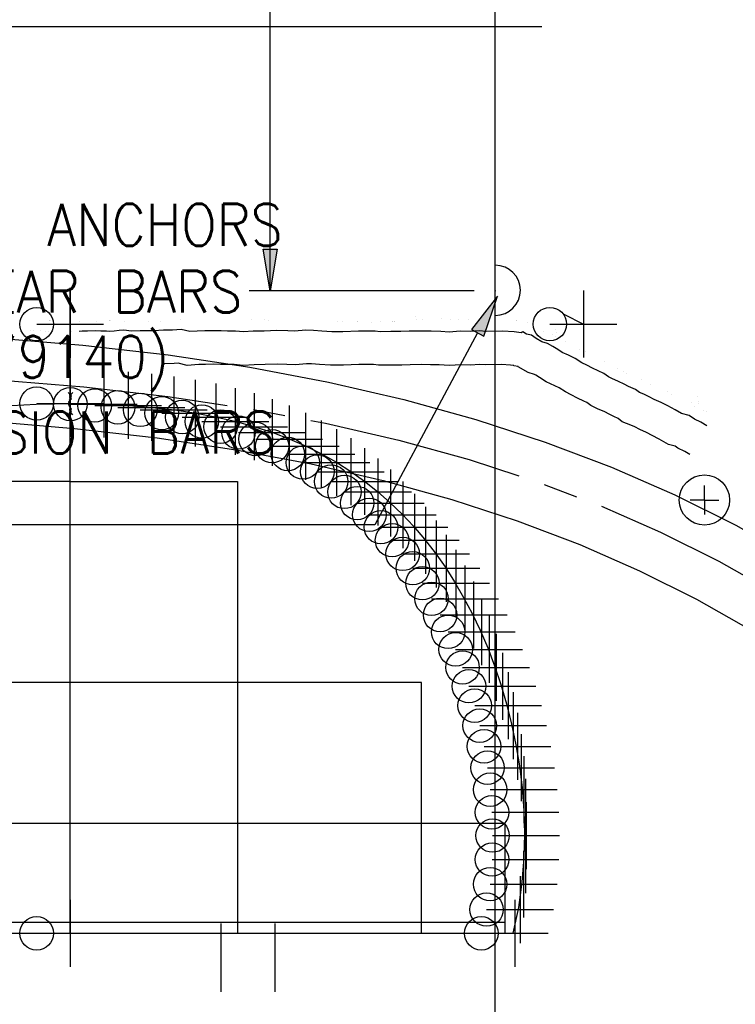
# Model space of a CAD drawing. Extents: x -23 to 2859, y -15 to 3983.
# Tile 34 of 50: x 88 to 109, y 165 to 194. Entities that reach past the tile are written whole.
import ezdxf
from ezdxf.enums import TextEntityAlignment as Align

# ---------------------------------------------------------------- set-up
doc = ezdxf.new("R2010")
doc.units = 0
doc.header["$LTSCALE"] = 25.4
doc.header["$MEASUREMENT"] = 0
doc.layers.get('0').update_dxf_attribs({"linetype": 'CONTINUOUS'})
for name, color, linetype in [('ARC-CENT', 1, 'CONTINUOUS'), ('ARC-CONST', 1, 'CONTINUOUS'), ('ARC-GRD', 1, 'CONTINUOUS'), ('ARC-PTS', 1, 'CONTINUOUS'), ('ARC-SOIL', 1, 'CONTINUOUS'), ('BDR-TEXT', 1, 'CONTINUOUS'), ('DWG-LINES', 7, 'CONTINUOUS'), ('FORM', 1, 'CONTINUOUS'), ('HATCH', 7, 'CONTINUOUS'), ('LABELS', 7, 'CONTINUOUS'), ('LEV_PAD', 7, 'CONTINUOUS'), ('PAN_RS', 7, 'CONTINUOUS'), ('PAN_TS', 7, 'CONTINUOUS'), ('POINTS', 1, 'CONTINUOUS'), ('TRASH', 1, 'CONTINUOUS')]:
    doc.layers.add(name, color=color, linetype=linetype)
doc.styles.add('TXT_SHX', font='txt.shx')

# ---------------------------------------------------------------- blocks, each defined once
blk = doc.blocks.new('2FL')
at = {"layer": 'DWG-LINES', "color": 1, "linetype": 'CONTINUOUS', "const_width": 0.00025}
blk.add_lwpolyline([(-0.13, -1.39), (-0.13, -3.25), (-0.31, -3.25), (-0.31, -1.46, -0.342997), (-0.31, 1.46), (-0.31, 3.25), (-0.13, 3.25), (-0.13, 1.39)], format="xyb", dxfattribs=at)
blk.add_lwpolyline([(0.12, -3.25), (0.12, -1.65, -0.454859), (0.12, 1.65), (0.12, 3.25), (0.31, 3.25), (0.31, 1.56, 0.480384), (0.31, -1.56), (0.31, -3.25)], format="xyb", close=True, dxfattribs=at)
at = {"layer": 'HATCH', "color": 6, "linetype": 'CONTINUOUS'}
for p, q in [((-0.81, 0.01), (-0.61, 0.21)), ((-0.78, 0.4), (-0.53, 0.65)), ((-0.73, 0.63), (-0.41, 0.94)), ((-0.65, 0), (-0.62, 0.02)), ((-0.62, 0.02), (-0.43, 0.22)), ((-0.61, 0.21), (-0.39, 0.44)), ((-0.53, 0.65), (-0.16, 1.02)), ((-0.45, 1.25), (-0.13, 1.58)), ((-0.41, 0.94), (0.31, 1.67)), ((-0.31, 3.16), (-0.23, 3.25)), ((-0.31, 2.99), (-0.13, 3.17)), ((-0.31, 2.63), (-0.13, 2.82)), ((-0.31, 2.46), (-0.13, 2.64)), ((-0.31, 2.1), (-0.17, 2.25)), ((-0.31, 1.93), (-0.13, 2.11)), ((-0.31, 1.57), (-0.13, 1.76)), ((-0.17, 2.25), (-0.13, 2.29)), ((0.12, 3.07), (0.3, 3.25)), ((0.12, 2.89), (0.31, 3.08)), ((0.12, 2.54), (0.31, 2.73)), ((0.12, 2.36), (0.31, 2.55)), ((0.12, 2.01), (0.31, 2.2)), ((0.12, 1.83), (0.31, 2.02)), ((-0.81, -0.16), (-0.65, 0)), ((-0.77, -0.47), (-0.6, -0.31)), ((-0.73, -0.61), (-0.58, -0.46)), ((-0.64, -0.88), (-0.5, -0.73)), ((-0.6, -0.31), (-0.43, -0.14)), ((-0.59, -1), (-0.45, -0.86)), ((-0.58, -0.46), (-0.42, -0.3)), ((-0.5, -0.73), (-0.35, -0.59)), ((-0.47, -1.23), (-0.33, -1.1)), ((-0.45, -0.86), (-0.3, -0.72)), ((-0.4, -1.34), (-0.26, -1.21)), ((-0.33, -1.1), (-0.19, -0.96)), ((-0.31, -1.61), (-0.13, -1.42)), ((-0.31, -1.79), (-0.13, -1.6)), ((-0.31, -2.14), (-0.13, -1.95)), ((-0.31, -2.32), (-0.13, -2.13)), ((-0.31, -2.67), (-0.13, -2.48)), ((-0.31, -2.85), (-0.13, -2.66)), ((-0.31, -3.2), (-0.13, -3.01)), ((-0.26, -1.21), (-0.13, -1.07)), ((-0.19, -3.25), (-0.13, -3.19)), ((-0.11, -1.41), (0.02, -1.28)), ((-0.03, -1.5), (0.1, -1.37)), ((0.12, -1.7), (0.29, -1.54)), ((0.12, -1.88), (0.31, -1.69)), ((0.12, -2.23), (0.31, -2.04)), ((0.12, -2.41), (0.31, -2.22)), ((0.12, -2.76), (0.31, -2.58)), ((0.12, -2.94), (0.31, -2.75)), ((0.17, -3.25), (0.31, -3.11))]:
    blk.add_line(p, q, dxfattribs=at)
at = {"layer": 'LABELS', "color": 253, "linetype": 'CONTINUOUS'}
for p, q in [((-0.13, 3.25), (-0.88, 4)), ((0.12, 3.25), (0.88, 4)), ((-0.88, -4), (-0.13, -3.25)), ((0.88, -4), (0.12, -3.25))]:
    blk.add_line(p, q, dxfattribs=at)
blk = doc.blocks.new('2FL0')
at = {"layer": 'DWG-LINES', "color": 1, "linetype": 'CONTINUOUS', "const_width": 0.00025}
blk.add_lwpolyline([(-0.13, -1.39), (-0.13, -3.25), (-0.31, -3.25), (-0.31, -1.46, -0.342997), (-0.31, 1.46), (-0.31, 3.25), (-0.13, 3.25), (-0.13, 1.39)], format="xyb", dxfattribs=at)
blk.add_lwpolyline([(0.12, -3.25), (0.12, -1.65, -0.454859), (0.12, 1.65), (0.12, 3.25), (0.31, 3.25), (0.31, 1.56, 0.480384), (0.31, -1.56), (0.31, -3.25)], format="xyb", close=True, dxfattribs=at)
at = {"layer": 'HATCH', "color": 6, "linetype": 'CONTINUOUS'}
for p, q in [((-0.81, 0.01), (-0.61, 0.21)), ((-0.78, 0.4), (-0.53, 0.65)), ((-0.73, 0.63), (-0.41, 0.94)), ((-0.65, 0), (-0.62, 0.02)), ((-0.62, 0.02), (-0.43, 0.22)), ((-0.61, 0.21), (-0.39, 0.44)), ((-0.53, 0.65), (-0.16, 1.02)), ((-0.45, 1.25), (-0.13, 1.58)), ((-0.41, 0.94), (0.31, 1.67)), ((-0.31, 3.16), (-0.23, 3.25)), ((-0.31, 2.99), (-0.13, 3.17)), ((-0.31, 2.63), (-0.13, 2.82)), ((-0.31, 2.46), (-0.13, 2.64)), ((-0.31, 2.1), (-0.17, 2.25)), ((-0.31, 1.93), (-0.13, 2.11)), ((-0.31, 1.57), (-0.13, 1.76)), ((-0.17, 2.25), (-0.13, 2.29)), ((0.12, 3.07), (0.3, 3.25)), ((0.12, 2.89), (0.31, 3.08)), ((0.12, 2.54), (0.31, 2.73)), ((0.12, 2.36), (0.31, 2.55)), ((0.12, 2.01), (0.31, 2.2)), ((0.12, 1.83), (0.31, 2.02)), ((-0.81, -0.16), (-0.65, 0)), ((-0.77, -0.47), (-0.6, -0.31)), ((-0.73, -0.61), (-0.58, -0.46)), ((-0.64, -0.88), (-0.5, -0.73)), ((-0.6, -0.31), (-0.43, -0.14)), ((-0.59, -1), (-0.45, -0.86)), ((-0.58, -0.46), (-0.42, -0.3)), ((-0.5, -0.73), (-0.35, -0.59)), ((-0.47, -1.23), (-0.33, -1.1)), ((-0.45, -0.86), (-0.3, -0.72)), ((-0.4, -1.34), (-0.26, -1.21)), ((-0.33, -1.1), (-0.19, -0.96)), ((-0.31, -1.61), (-0.13, -1.42)), ((-0.31, -1.79), (-0.13, -1.6)), ((-0.31, -2.14), (-0.13, -1.95)), ((-0.31, -2.32), (-0.13, -2.13)), ((-0.31, -2.67), (-0.13, -2.48)), ((-0.31, -2.85), (-0.13, -2.66)), ((-0.31, -3.2), (-0.13, -3.01)), ((-0.26, -1.21), (-0.13, -1.07)), ((-0.19, -3.25), (-0.13, -3.19)), ((-0.11, -1.41), (0.02, -1.28)), ((-0.03, -1.5), (0.1, -1.37)), ((0.12, -1.7), (0.29, -1.54)), ((0.12, -1.88), (0.31, -1.69)), ((0.12, -2.23), (0.31, -2.04)), ((0.12, -2.41), (0.31, -2.22)), ((0.12, -2.76), (0.31, -2.58)), ((0.12, -2.94), (0.31, -2.75)), ((0.17, -3.25), (0.31, -3.11))]:
    blk.add_line(p, q, dxfattribs=at)
at = {"layer": 'LABELS', "color": 253, "linetype": 'CONTINUOUS'}
for p, q in [((-0.13, 3.25), (-0.88, 4)), ((0.12, 3.25), (0.88, 4)), ((-0.88, -4), (-0.13, -3.25)), ((0.88, -4), (0.12, -3.25))]:
    blk.add_line(p, q, dxfattribs=at)
blk = doc.blocks.new('SO3_PN')
at = {"linetype": 'CONTINUOUS'}
blk.add_hatch(color=7, dxfattribs=at).paths.add_polyline_path([(131.341, 165.78), (132.007, 165.78), (131.674, 163.78)])
at = {"layer": 'PAN_RS', "linetype": 'CONTINUOUS'}
blk.add_hatch(color=7, dxfattribs=at).paths.add_polyline_path([(141.297, 161.929), (141.885, 161.614), (142.536, 163.534)])
at = {"color": 7, "linetype": 'CONTINUOUS'}
for p, q in [((131.674, 163.78), (131.674, 197.78)), ((141.431, 163.78), (130.674, 163.78))]:
    blk.add_line(p, q, dxfattribs=at)
blk.add_lwpolyline([(131.341, 165.78), (132.007, 165.78), (131.674, 163.78)], close=True, dxfattribs=at)
at = {"layer": 'LABELS', "color": 253, "linetype": 'CONTINUOUS'}
for q in [(152.431, 154.468), (151.743, 153.78), (152.431, 153.092), (153.119, 153.78)]:
    blk.add_line((152.431, 153.78), q, dxfattribs=at)
blk.add_circle((152.431, 153.78), 1.2, dxfattribs=at)
blk.add_arc((142.431, 163.81), 1.2, 270, 90, dxfattribs=at)
at = {"layer": 'LEV_PAD', "color": 1, "linetype": 'CONTINUOUS'}
blk.add_line((142.431, 120.074), (142.431, 199.78), dxfattribs=at)
at = {"layer": 'PAN_RS', "color": 7, "linetype": 'CONTINUOUS'}
for p, q in [((141.591, 161.771), (136.672, 152.596)), ((136.672, 152.596), (115.339, 152.596))]:
    blk.add_line(p, q, dxfattribs=at)
blk.add_lwpolyline([(141.297, 161.929), (141.885, 161.614), (142.536, 163.534)], close=True, dxfattribs=at)
at = {"layer": 'PAN_TS', "color": 24, "linetype": 'CONTINUOUS'}
blk.add_point((142.431, 163.78), dxfattribs=at)
at = {"layer": 'LABELS', "color": 253, "linetype": 'CONTINUOUS', "style": 'TXT_SHX', "width": 0.9}
for s, p in [('ERECTION ANCHORS', (132.277, 165.936)), ('WITH SHEAR BARS', (130.336, 162.74)), ('(BURKE #79140)', (126.854, 159.628)), ('AND TENSION BARS', (131.934, 156.007))]:
    blk.add_text(s, height=2, dxfattribs=at).set_placement(p, align=Align.RIGHT)
blk = doc.blocks.new('SO3_P0')
at = {"linetype": 'CONTINUOUS'}
blk.add_hatch(color=7, dxfattribs=at).paths.add_polyline_path([(131.341, 165.78), (132.007, 165.78), (131.674, 163.78)])
at = {"layer": 'PAN_RS', "linetype": 'CONTINUOUS'}
blk.add_hatch(color=7, dxfattribs=at).paths.add_polyline_path([(141.297, 161.929), (141.885, 161.614), (142.536, 163.534)])
at = {"color": 7, "linetype": 'CONTINUOUS'}
for p, q in [((131.674, 163.78), (131.674, 197.78)), ((141.431, 163.78), (130.674, 163.78))]:
    blk.add_line(p, q, dxfattribs=at)
blk.add_lwpolyline([(131.341, 165.78), (132.007, 165.78), (131.674, 163.78)], close=True, dxfattribs=at)
at = {"layer": 'LABELS', "color": 253, "linetype": 'CONTINUOUS'}
for q in [(152.431, 154.468), (151.743, 153.78), (152.431, 153.092), (153.119, 153.78)]:
    blk.add_line((152.431, 153.78), q, dxfattribs=at)
blk.add_circle((152.431, 153.78), 1.2, dxfattribs=at)
blk.add_arc((142.431, 163.81), 1.2, 270, 90, dxfattribs=at)
at = {"layer": 'LEV_PAD', "color": 1, "linetype": 'CONTINUOUS'}
blk.add_line((142.431, 120.074), (142.431, 199.78), dxfattribs=at)
at = {"layer": 'PAN_RS', "color": 7, "linetype": 'CONTINUOUS'}
for p, q in [((141.591, 161.771), (136.672, 152.596)), ((136.672, 152.596), (115.339, 152.596))]:
    blk.add_line(p, q, dxfattribs=at)
blk.add_lwpolyline([(141.297, 161.929), (141.885, 161.614), (142.536, 163.534)], close=True, dxfattribs=at)
at = {"layer": 'PAN_TS', "color": 24, "linetype": 'CONTINUOUS'}
blk.add_point((142.431, 163.78), dxfattribs=at)
at = {"layer": 'LABELS', "color": 253, "linetype": 'CONTINUOUS', "style": 'TXT_SHX', "width": 0.9}
for s, p in [('ERECTION ANCHORS', (132.277, 165.936)), ('WITH SHEAR BARS', (130.336, 162.74)), ('(BURKE #79140)', (126.854, 159.628)), ('AND TENSION BARS', (131.934, 156.007))]:
    blk.add_text(s, height=2, dxfattribs=at).set_placement(p, align=Align.RIGHT)

msp = doc.modelspace()

# ---------------------------------------------------------------- linework, layer by layer
at = {"layer": 'ARC-CENT', "color": 7, "linetype": 'CONTINUOUS'}
msp.add_lwpolyline([(87.771, 182.851), (88.504, 182.89), (89.523, 182.909), (90.543, 182.89), (91.276, 182.851), (91.975, 182.793), (92.646, 182.716), (93.288, 182.619), (93.901, 182.504), (94.487, 182.368), (95.045, 182.214), (95.578, 182.04), (96.086, 181.847), (96.572, 181.635), (97.036, 181.403), (97.48, 181.152), (97.906, 180.881), (98.314, 180.592), (98.704, 180.283), (99.079, 179.955), (99.438, 179.607), (99.782, 179.24), (100.111, 178.854), (100.425, 178.448), (100.725, 178.024), (101.01, 177.579), (101.28, 177.116), (101.535, 176.633), (101.775, 176.131), (101.998, 175.61), (102.205, 175.069), (102.394, 174.509), (102.564, 173.93), (102.714, 173.331), (102.843, 172.713), (102.948, 172.076), (103.027, 171.42), (103.078, 170.744), (103.098, 170.049), (103.081, 169.334), (103.022, 168.6), (102.916, 167.847), (102.753, 167.075)], dxfattribs=at)
msp.add_lwpolyline([(87.771, 182.851), (88.504, 182.89), (89.523, 182.909), (90.543, 182.89), (91.276, 182.851), (91.975, 182.793), (92.646, 182.716), (93.288, 182.619), (93.901, 182.504), (94.487, 182.368), (95.045, 182.214), (95.578, 182.04), (96.086, 181.847), (96.572, 181.635), (97.036, 181.403), (97.48, 181.152), (97.906, 180.881), (98.314, 180.592), (98.704, 180.283), (99.079, 179.955), (99.438, 179.607), (99.782, 179.24), (100.111, 178.854), (100.425, 178.448), (100.725, 178.024), (101.01, 177.579), (101.28, 177.116), (101.535, 176.633), (101.775, 176.131), (101.998, 175.61), (102.205, 175.069), (102.394, 174.509), (102.564, 173.93), (102.714, 173.331), (102.843, 172.713), (102.948, 172.076), (103.027, 171.42), (103.078, 170.744), (103.098, 170.049), (103.081, 169.334), (103.022, 168.6), (102.916, 167.847), (102.753, 167.075)], dxfattribs=at)
at = {"layer": 'ARC-CONST', "color": 7, "linetype": 'CONTINUOUS'}
for p, q in [((104.857, 186.283), (104.857, 184.283)), ((104.857, 186.283), (104.857, 184.283)), ((104.273, 185.575), (104.857, 185.283)), ((104.273, 185.575), (104.857, 185.283)), ((103.857, 185.283), (105.857, 185.283)), ((103.857, 185.283), (105.857, 185.283)), ((89.523, 168.075), (89.523, 166.075)), ((89.523, 168.075), (89.523, 166.075)), ((88.523, 167.075), (90.523, 167.075)), ((88.523, 167.075), (90.523, 167.075))]:
    msp.add_line(p, q, dxfattribs=at)
for centre in [(103.857, 185.283), (103.857, 185.283), (88.523, 167.075), (88.523, 167.075)]:
    msp.add_circle(centre, 0.5, dxfattribs=at)
at = {"layer": 'ARC-GRD', "color": 253, "linetype": 'CONTINUOUS'}
msp.add_line((89.523, 167.075), (89.523, 186.365), dxfattribs=at)
msp.add_line((89.523, 167.075), (89.523, 186.365), dxfattribs=at)
for points in [[(89.523, 180.575), (84.523, 180.575), (84.523, 167.075)], [(89.523, 180.575), (84.523, 180.575), (84.523, 167.075)], [(89.523, 180.575), (94.523, 180.575), (94.523, 167.075)], [(89.523, 180.575), (94.523, 180.575), (94.523, 167.075)], [(89.523, 167.075), (100.023, 167.075), (100.023, 174.575), (79.023, 174.575), (79.023, 167.075)], [(89.523, 167.075), (100.023, 167.075), (100.023, 174.575), (79.023, 174.575), (79.023, 167.075)], [(89.523, 167.075), (102.523, 167.075), (102.523, 170.354), (76.523, 170.354), (76.523, 167.075)], [(89.523, 167.075), (102.523, 167.075), (102.523, 170.354), (76.523, 170.354), (76.523, 167.075)]]:
    msp.add_lwpolyline(points, dxfattribs=at)
msp.add_lwpolyline([(89.523, 167.075), (102.523, 167.075), (102.523, 167.403), (76.523, 167.403), (76.523, 167.075)], close=True, dxfattribs=at)
msp.add_lwpolyline([(89.523, 167.075), (102.523, 167.075), (102.523, 167.403), (76.523, 167.403), (76.523, 167.075)], close=True, dxfattribs=at)
at = {"layer": 'ARC-PTS', "color": 5, "linetype": 'CONTINUOUS'}
for p, q in [((89.523, 183.909), (89.523, 181.909)), ((89.523, 183.909), (89.523, 181.909)), ((90.528, 183.89), (90.528, 181.89)), ((90.528, 183.89), (90.528, 181.89)), ((91.257, 183.852), (91.257, 181.852)), ((91.257, 183.852), (91.257, 181.852)), ((91.951, 183.794), (91.951, 181.794)), ((91.951, 183.794), (91.951, 181.794)), ((92.619, 183.718), (92.619, 181.718)), ((92.619, 183.718), (92.619, 181.718)), ((93.259, 183.622), (93.259, 181.622)), ((93.259, 183.622), (93.259, 181.622)), ((93.872, 183.506), (93.872, 181.506)), ((93.872, 183.506), (93.872, 181.506)), ((94.458, 183.371), (94.458, 181.371)), ((94.458, 183.371), (94.458, 181.371)), ((95.018, 183.216), (95.018, 181.216)), ((95.018, 183.216), (95.018, 181.216)), ((95.554, 183.042), (95.554, 181.042)), ((95.554, 183.042), (95.554, 181.042)), ((88.523, 182.909), (90.523, 182.909)), ((88.523, 182.909), (90.523, 182.909)), ((89.528, 182.89), (91.528, 182.89)), ((89.528, 182.89), (91.528, 182.89)), ((90.257, 182.852), (92.257, 182.852)), ((90.257, 182.852), (92.257, 182.852)), ((90.951, 182.794), (92.951, 182.794)), ((90.951, 182.794), (92.951, 182.794)), ((96.067, 182.848), (96.067, 180.848)), ((96.067, 182.848), (96.067, 180.848)), ((91.619, 182.718), (93.619, 182.718)), ((91.619, 182.718), (93.619, 182.718)), ((92.259, 182.622), (94.259, 182.622)), ((92.259, 182.622), (94.259, 182.622)), ((92.872, 182.506), (94.872, 182.506)), ((92.872, 182.506), (94.872, 182.506)), ((96.557, 182.633), (96.557, 180.633)), ((96.557, 182.633), (96.557, 180.633)), ((93.458, 182.371), (95.458, 182.371)), ((93.458, 182.371), (95.458, 182.371)), ((94.018, 182.216), (96.018, 182.216)), ((94.018, 182.216), (96.018, 182.216)), ((97.027, 182.4), (97.027, 180.4)), ((97.027, 182.4), (97.027, 180.4)), ((94.554, 182.042), (96.554, 182.042)), ((94.554, 182.042), (96.554, 182.042)), ((97.477, 182.146), (97.477, 180.146)), ((97.477, 182.146), (97.477, 180.146)), ((97.908, 181.872), (97.908, 179.872)), ((97.908, 181.872), (97.908, 179.872)), ((95.067, 181.848), (97.067, 181.848)), ((95.067, 181.848), (97.067, 181.848)), ((95.557, 181.633), (97.557, 181.633)), ((95.557, 181.633), (97.557, 181.633)), ((98.321, 181.579), (98.321, 179.579)), ((98.321, 181.579), (98.321, 179.579)), ((96.027, 181.4), (98.027, 181.4)), ((96.027, 181.4), (98.027, 181.4)), ((96.477, 181.146), (98.477, 181.146)), ((96.477, 181.146), (98.477, 181.146)), ((98.718, 181.267), (98.718, 179.267)), ((98.718, 181.267), (98.718, 179.267)), ((96.908, 180.872), (98.908, 180.872)), ((96.908, 180.872), (98.908, 180.872)), ((99.097, 180.934), (99.097, 178.934)), ((99.097, 180.934), (99.097, 178.934)), ((97.321, 180.579), (99.321, 180.579)), ((97.321, 180.579), (99.321, 180.579)), ((99.461, 180.583), (99.461, 178.583)), ((99.461, 180.583), (99.461, 178.583)), ((97.718, 180.267), (99.718, 180.267)), ((97.718, 180.267), (99.718, 180.267)), ((99.809, 180.212), (99.809, 178.212)), ((99.809, 180.212), (99.809, 178.212)), ((98.097, 179.934), (100.097, 179.934)), ((98.097, 179.934), (100.097, 179.934)), ((100.141, 179.823), (100.141, 177.823)), ((100.141, 179.823), (100.141, 177.823)), ((98.461, 179.583), (100.461, 179.583)), ((98.461, 179.583), (100.461, 179.583)), ((98.809, 179.212), (100.809, 179.212)), ((98.809, 179.212), (100.809, 179.212)), ((100.458, 179.414), (100.458, 177.414)), ((100.458, 179.414), (100.458, 177.414)), ((100.761, 178.986), (100.761, 176.986)), ((100.761, 178.986), (100.761, 176.986)), ((99.141, 178.823), (101.141, 178.823)), ((99.141, 178.823), (101.141, 178.823)), ((99.458, 178.414), (101.458, 178.414)), ((99.458, 178.414), (101.458, 178.414)), ((101.048, 178.539), (101.048, 176.539)), ((101.048, 178.539), (101.048, 176.539)), ((101.32, 178.073), (101.32, 176.073)), ((101.32, 178.073), (101.32, 176.073)), ((99.761, 177.986), (101.761, 177.986)), ((99.761, 177.986), (101.761, 177.986)), ((100.048, 177.539), (102.048, 177.539)), ((100.048, 177.539), (102.048, 177.539)), ((101.576, 177.589), (101.576, 175.589)), ((101.576, 177.589), (101.576, 175.589)), ((100.32, 177.073), (102.32, 177.073)), ((100.32, 177.073), (102.32, 177.073)), ((101.817, 177.085), (101.817, 175.085)), ((101.817, 177.085), (101.817, 175.085)), ((100.576, 176.589), (102.576, 176.589)), ((100.576, 176.589), (102.576, 176.589)), ((102.041, 176.562), (102.041, 174.562)), ((102.041, 176.562), (102.041, 174.562)), ((100.817, 176.085), (102.817, 176.085)), ((100.817, 176.085), (102.817, 176.085)), ((102.248, 176.021), (102.248, 174.021)), ((102.248, 176.021), (102.248, 174.021)), ((101.041, 175.562), (103.041, 175.562)), ((101.041, 175.562), (103.041, 175.562)), ((102.438, 175.46), (102.438, 173.46)), ((102.438, 175.46), (102.438, 173.46)), ((101.248, 175.021), (103.248, 175.021)), ((101.248, 175.021), (103.248, 175.021)), ((102.609, 174.88), (102.609, 172.88)), ((102.609, 174.88), (102.609, 172.88)), ((101.438, 174.46), (103.438, 174.46)), ((101.438, 174.46), (103.438, 174.46)), ((102.759, 174.282), (102.759, 172.282)), ((102.759, 174.282), (102.759, 172.282)), ((101.609, 173.88), (103.609, 173.88)), ((101.609, 173.88), (103.609, 173.88)), ((102.888, 173.663), (102.888, 171.663)), ((102.888, 173.663), (102.888, 171.663)), ((101.759, 173.282), (103.759, 173.282)), ((101.759, 173.282), (103.759, 173.282)), ((102.994, 173.026), (102.994, 171.026)), ((102.994, 173.026), (102.994, 171.026)), ((101.888, 172.663), (103.888, 172.663)), ((101.888, 172.663), (103.888, 172.663)), ((103.073, 172.369), (103.073, 170.369)), ((103.073, 172.369), (103.073, 170.369)), ((101.994, 172.026), (103.994, 172.026)), ((101.994, 172.026), (103.994, 172.026)), ((103.125, 171.692), (103.125, 169.692)), ((103.125, 171.692), (103.125, 169.692)), ((102.073, 171.369), (104.073, 171.369)), ((102.073, 171.369), (104.073, 171.369)), ((103.144, 170.996), (103.144, 168.996)), ((103.144, 170.996), (103.144, 168.996)), ((102.125, 170.692), (104.125, 170.692)), ((102.125, 170.692), (104.125, 170.692)), ((103.128, 170.28), (103.128, 168.28)), ((103.128, 170.28), (103.128, 168.28)), ((102.144, 169.996), (104.144, 169.996)), ((102.144, 169.996), (104.144, 169.996)), ((103.07, 169.543), (103.07, 167.543)), ((103.07, 169.543), (103.07, 167.543)), ((102.128, 169.28), (104.128, 169.28)), ((102.128, 169.28), (104.128, 169.28)), ((102.964, 168.785), (102.964, 166.785)), ((102.964, 168.785), (102.964, 166.785)), ((102.07, 168.543), (104.07, 168.543)), ((102.07, 168.543), (104.07, 168.543)), ((102.807, 168.075), (102.807, 166.075)), ((102.807, 168.075), (102.807, 166.075)), ((102.807, 168.075), (102.807, 166.075)), ((102.807, 168.075), (102.807, 166.075)), ((101.964, 167.785), (103.964, 167.785)), ((101.964, 167.785), (103.964, 167.785)), ((101.807, 167.075), (103.807, 167.075)), ((101.807, 167.075), (103.807, 167.075)), ((101.807, 167.075), (103.807, 167.075)), ((101.807, 167.075), (103.807, 167.075))]:
    msp.add_line(p, q, dxfattribs=at)
at = {"layer": 'ARC-PTS', "color": 7, "linetype": 'CONTINUOUS'}
msp.add_lwpolyline([(89.523, 182.909), (90.543, 182.89), (91.276, 182.851), (91.975, 182.793), (92.646, 182.716), (93.288, 182.619), (93.901, 182.504), (94.487, 182.368), (95.045, 182.214), (95.578, 182.04), (96.086, 181.847), (96.572, 181.635), (97.036, 181.403), (97.48, 181.152), (97.906, 180.881), (98.314, 180.592), (98.704, 180.283), (99.079, 179.955), (99.438, 179.607), (99.782, 179.24), (100.111, 178.854), (100.425, 178.448), (100.725, 178.024), (101.01, 177.579), (101.28, 177.116), (101.535, 176.633), (101.775, 176.131), (101.998, 175.61), (102.205, 175.069), (102.394, 174.509), (102.564, 173.93), (102.714, 173.331), (102.843, 172.713), (102.948, 172.076), (103.027, 171.42), (103.078, 170.744), (103.098, 170.049), (103.081, 169.334), (103.022, 168.6), (102.916, 167.847), (102.753, 167.075)], dxfattribs=at)
msp.add_lwpolyline([(89.523, 182.909), (90.543, 182.89), (91.276, 182.851), (91.975, 182.793), (92.646, 182.716), (93.288, 182.619), (93.901, 182.504), (94.487, 182.368), (95.045, 182.214), (95.578, 182.04), (96.086, 181.847), (96.572, 181.635), (97.036, 181.403), (97.48, 181.152), (97.906, 180.881), (98.314, 180.592), (98.704, 180.283), (99.079, 179.955), (99.438, 179.607), (99.782, 179.24), (100.111, 178.854), (100.425, 178.448), (100.725, 178.024), (101.01, 177.579), (101.28, 177.116), (101.535, 176.633), (101.775, 176.131), (101.998, 175.61), (102.205, 175.069), (102.394, 174.509), (102.564, 173.93), (102.714, 173.331), (102.843, 172.713), (102.948, 172.076), (103.027, 171.42), (103.078, 170.744), (103.098, 170.049), (103.081, 169.334), (103.022, 168.6), (102.916, 167.847), (102.753, 167.075)], dxfattribs=at)
at = {"layer": 'ARC-PTS', "color": 5, "linetype": 'CONTINUOUS'}
for centre in [(88.523, 182.909), (88.523, 182.909), (89.528, 182.89), (89.528, 182.89), (90.257, 182.852), (90.257, 182.852), (90.951, 182.794), (90.951, 182.794), (91.619, 182.718), (91.619, 182.718), (92.259, 182.622), (92.259, 182.622), (92.872, 182.506), (92.872, 182.506), (93.458, 182.371), (93.458, 182.371), (94.018, 182.216), (94.018, 182.216), (94.554, 182.042), (94.554, 182.042), (95.067, 181.848), (95.067, 181.848), (95.557, 181.633), (95.557, 181.633), (96.027, 181.4), (96.027, 181.4), (96.477, 181.146), (96.477, 181.146), (96.908, 180.872), (96.908, 180.872), (97.321, 180.579), (97.321, 180.579), (97.718, 180.267), (97.718, 180.267), (98.097, 179.934), (98.097, 179.934), (98.461, 179.583), (98.461, 179.583), (98.809, 179.212), (98.809, 179.212), (99.141, 178.823), (99.141, 178.823), (99.458, 178.414), (99.458, 178.414), (99.761, 177.986), (99.761, 177.986), (100.048, 177.539), (100.048, 177.539), (100.32, 177.073), (100.32, 177.073), (100.576, 176.589), (100.576, 176.589), (100.817, 176.085), (100.817, 176.085), (101.041, 175.562), (101.041, 175.562), (101.248, 175.021), (101.248, 175.021), (101.438, 174.46), (101.438, 174.46), (101.609, 173.88), (101.609, 173.88), (101.759, 173.282), (101.759, 173.282), (101.888, 172.663), (101.888, 172.663), (101.994, 172.026), (101.994, 172.026), (102.073, 171.369), (102.073, 171.369), (102.125, 170.692), (102.125, 170.692), (102.144, 169.996), (102.144, 169.996), (102.128, 169.28), (102.128, 169.28), (102.07, 168.543), (102.07, 168.543), (101.964, 167.785), (101.964, 167.785), (101.807, 167.075), (101.807, 167.075), (101.807, 167.075), (101.807, 167.075)]:
    msp.add_circle(centre, 0.5, dxfattribs=at)
at = {"layer": 'ARC-SOIL', "color": 234, "linetype": 'CONTINUOUS', "const_width": 0.00025}
for points in [[(108.586, 182.635), (108.38, 182.723), (108.246, 182.817), (108.436, 182.849), (108.27, 182.843), (108.372, 183.004), (108.262, 182.883), (108.26, 183.152), (108.306, 182.853), (108.119, 183.132), (108.215, 182.888), (107.945, 183.12), (108.175, 182.807), (107.963, 182.894), (107.741, 183.046), (107.5, 183.176), (107.28, 183.316), (107.042, 183.396), (106.823, 183.502), (106.555, 183.631), (106.367, 183.707), (106.337, 183.685), (106.135, 183.809), (105.818, 183.977), (105.582, 184.115), (105.431, 184.205), (105.197, 184.316), (104.959, 184.436), (104.746, 184.536), (104.57, 184.642), (104.392, 184.726), (104.246, 184.804), (104.142, 184.852), (104.013, 184.912), (103.933, 184.952), (104.152, 185.065), (103.997, 184.997), (104.055, 185.215), (103.933, 184.936), (103.855, 185.189), (103.895, 184.942), (103.759, 185.095), (103.825, 184.983), (103.699, 185.037), (103.635, 185.077), (103.583, 185.095), (103.483, 185.147), (103.397, 185.207), (103.282, 185.249), (103.202, 185.319), (103.062, 185.373), (102.992, 185.389), (102.824, 185.391), (102.601, 185.397), (102.389, 185.407), (102.247, 185.393), (102.127, 185.403), (102.017, 185.409), (101.878, 185.399), (101.664, 185.397), (101.54, 185.409), (101.444, 185.419), (101.316, 185.437), (101.193, 185.433), (101.047, 185.427), (100.853, 185.431), (100.703, 185.445), (100.554, 185.437), (100.382, 185.435), (100.272, 185.417), (100.13, 185.409), (100.04, 185.401), (100.038, 185.405), (100.088, 185.519), (99.99, 185.403), (99.944, 185.561), (99.946, 185.433), (99.845, 185.509), (99.908, 185.417), (99.845, 185.423), (99.691, 185.401), (99.603, 185.373), (99.437, 185.375), (99.341, 185.369), (99.188, 185.371), (99.034, 185.369), (98.608, 185.335), (98.321, 185.355), (98.109, 185.361), (97.881, 185.355), (97.732, 185.373), (97.584, 185.367), (97.408, 185.377), (97.224, 185.377), (97.033, 185.373), (96.771, 185.385), (96.501, 185.361), (96.326, 185.365), (96.082, 185.387), (95.862, 185.385), (95.687, 185.387), (95.517, 185.395), (95.323, 185.411), (95.133, 185.413), (95, 185.437), (94.88, 185.421), (94.726, 185.445), (94.604, 185.419), (94.452, 185.425), (94.297, 185.423), (94.141, 185.413), (94.029, 185.425), (93.897, 185.439), (93.763, 185.449), (93.771, 185.451), (93.889, 185.593), (93.793, 185.465), (93.773, 185.559), (93.753, 185.451), (93.701, 185.493), (93.751, 185.467), (93.753, 185.469), (93.592, 185.425), (93.392, 185.403), (93.138, 185.405), (93.122, 185.391), (92.885, 185.423), (92.615, 185.371), (92.278, 185.375), (91.956, 185.349), (91.754, 185.353), (91.616, 185.367), (91.313, 185.383), (91.087, 185.367), (91.001, 185.385), (90.758, 185.381), (90.534, 185.379), (90.232, 185.367), (90.033, 185.355), (89.859, 185.351), (89.723, 185.379)], [(108.586, 182.635), (108.38, 182.723), (108.246, 182.817), (108.436, 182.849), (108.27, 182.843), (108.372, 183.004), (108.262, 182.883), (108.26, 183.152), (108.306, 182.853), (108.119, 183.132), (108.215, 182.888), (107.945, 183.12), (108.175, 182.807), (107.963, 182.894), (107.741, 183.046), (107.5, 183.176), (107.28, 183.316), (107.042, 183.396), (106.823, 183.502), (106.555, 183.631), (106.367, 183.707), (106.337, 183.685), (106.135, 183.809), (105.818, 183.977), (105.582, 184.115), (105.431, 184.205), (105.197, 184.316), (104.959, 184.436), (104.746, 184.536), (104.57, 184.642), (104.392, 184.726), (104.246, 184.804), (104.142, 184.852), (104.013, 184.912), (103.933, 184.952), (104.152, 185.065), (103.997, 184.997), (104.055, 185.215), (103.933, 184.936), (103.855, 185.189), (103.895, 184.942), (103.759, 185.095), (103.825, 184.983), (103.699, 185.037), (103.635, 185.077), (103.583, 185.095), (103.483, 185.147), (103.397, 185.207), (103.282, 185.249), (103.202, 185.319), (103.062, 185.373), (102.992, 185.389), (102.824, 185.391), (102.601, 185.397), (102.389, 185.407), (102.247, 185.393), (102.127, 185.403), (102.017, 185.409), (101.878, 185.399), (101.664, 185.397), (101.54, 185.409), (101.444, 185.419), (101.316, 185.437), (101.193, 185.433), (101.047, 185.427), (100.853, 185.431), (100.703, 185.445), (100.554, 185.437), (100.382, 185.435), (100.272, 185.417), (100.13, 185.409), (100.04, 185.401), (100.038, 185.405), (100.088, 185.519), (99.99, 185.403), (99.944, 185.561), (99.946, 185.433), (99.845, 185.509), (99.908, 185.417), (99.845, 185.423), (99.691, 185.401), (99.603, 185.373), (99.437, 185.375), (99.341, 185.369), (99.188, 185.371), (99.034, 185.369), (98.608, 185.335), (98.321, 185.355), (98.109, 185.361), (97.881, 185.355), (97.732, 185.373), (97.584, 185.367), (97.408, 185.377), (97.224, 185.377), (97.033, 185.373), (96.771, 185.385), (96.501, 185.361), (96.326, 185.365), (96.082, 185.387), (95.862, 185.385), (95.687, 185.387), (95.517, 185.395), (95.323, 185.411), (95.133, 185.413), (95, 185.437), (94.88, 185.421), (94.726, 185.445), (94.604, 185.419), (94.452, 185.425), (94.297, 185.423), (94.141, 185.413), (94.029, 185.425), (93.897, 185.439), (93.763, 185.449), (93.771, 185.451), (93.889, 185.593), (93.793, 185.465), (93.773, 185.559), (93.753, 185.451), (93.701, 185.493), (93.751, 185.467), (93.753, 185.469), (93.592, 185.425), (93.392, 185.403), (93.138, 185.405), (93.122, 185.391), (92.885, 185.423), (92.615, 185.371), (92.278, 185.375), (91.956, 185.349), (91.754, 185.353), (91.616, 185.367), (91.313, 185.383), (91.087, 185.367), (91.001, 185.385), (90.758, 185.381), (90.534, 185.379), (90.232, 185.367), (90.033, 185.355), (89.859, 185.351), (89.723, 185.379)], [(88.007, 185.367), (88.311, 185.383), (88.536, 185.367), (88.622, 185.385), (88.866, 185.381), (89.09, 185.379), (89.391, 185.367), (89.591, 185.355), (89.765, 185.351), (89.901, 185.379)], [(88.007, 185.367), (88.311, 185.383), (88.536, 185.367), (88.622, 185.385), (88.866, 185.381), (89.09, 185.379), (89.391, 185.367), (89.591, 185.355), (89.765, 185.351), (89.901, 185.379)], [(88.011, 185.083), (88.269, 185.073), (88.493, 185.101), (88.636, 185.091), (88.786, 185.073), (88.914, 185.057), (89.018, 185.067), (89.186, 185.067), (89.329, 185.083), (89.587, 185.071), (89.741, 185.071), (89.829, 185.061)], [(88.011, 185.083), (88.269, 185.073), (88.493, 185.101), (88.636, 185.091), (88.786, 185.073), (88.914, 185.057), (89.018, 185.067), (89.186, 185.067), (89.329, 185.083), (89.587, 185.071), (89.741, 185.071), (89.829, 185.061)]]:
    msp.add_lwpolyline(points, dxfattribs=at)
at = {"layer": 'ARC-SOIL', "color": 234, "linetype": 'CONTINUOUS'}
for points in [[(108.548, 182.241), (108.366, 182.349), (108.181, 182.443), (108.015, 182.551), (107.791, 182.615), (107.601, 182.725), (107.376, 182.839), (107.186, 182.942), (106.976, 183.034), (106.825, 183.112), (106.659, 183.186), (106.533, 183.236), (106.419, 183.33), (106.205, 183.42), (106.08, 183.49), (105.904, 183.57), (105.712, 183.653), (105.604, 183.709), (105.466, 183.807), (105.295, 183.889), (105.127, 183.965), (104.957, 184.059), (104.815, 184.129), (104.616, 184.259), (104.412, 184.35), (104.228, 184.432), (104.096, 184.52), (103.947, 184.616), (103.783, 184.704), (103.611, 184.756), (103.445, 184.854), (103.306, 184.948), (103.162, 184.979), (103.052, 185.047), (103, 185.019), (102.79, 185.049), (102.441, 185.075), (101.948, 185.065), (101.744, 185.077), (101.476, 185.059), (101.179, 185.069), (100.843, 185.043), (100.596, 185.059), (100.314, 185.069), (100.016, 185.071), (99.651, 185.069), (99.405, 185.057), (99.303, 185.057), (99.104, 185.057), (98.784, 185.055), (98.638, 185.071), (98.393, 185.071), (98.135, 185.075), (97.668, 185.053), (97.342, 185.051), (97.041, 185.075), (96.791, 185.091), (96.565, 185.101), (96.23, 185.071), (96.03, 185.079), (95.699, 185.087), (95.323, 185.073), (94.986, 185.069), (94.706, 185.051), (94.464, 185.071), (94.221, 185.073), (94.035, 185.079), (93.805, 185.081), (93.546, 185.077), (93.318, 185.073), (93.098, 185.057), (92.843, 185.119), (92.585, 185.103), (92.313, 185.097), (92.02, 185.079), (91.81, 185.081), (91.612, 185.083), (91.355, 185.073), (91.131, 185.101), (90.987, 185.091), (90.838, 185.073), (90.71, 185.057), (90.606, 185.067), (90.438, 185.067), (90.294, 185.083), (90.037, 185.071), (89.883, 185.071), (89.795, 185.061)], [(108.548, 182.241), (108.366, 182.349), (108.181, 182.443), (108.015, 182.551), (107.791, 182.615), (107.601, 182.725), (107.376, 182.839), (107.186, 182.942), (106.976, 183.034), (106.825, 183.112), (106.659, 183.186), (106.533, 183.236), (106.419, 183.33), (106.205, 183.42), (106.08, 183.49), (105.904, 183.57), (105.712, 183.653), (105.604, 183.709), (105.466, 183.807), (105.295, 183.889), (105.127, 183.965), (104.957, 184.059), (104.815, 184.129), (104.616, 184.259), (104.412, 184.35), (104.228, 184.432), (104.096, 184.52), (103.947, 184.616), (103.783, 184.704), (103.611, 184.756), (103.445, 184.854), (103.306, 184.948), (103.162, 184.979), (103.052, 185.047), (103, 185.019), (102.79, 185.049), (102.441, 185.075), (101.948, 185.065), (101.744, 185.077), (101.476, 185.059), (101.179, 185.069), (100.843, 185.043), (100.596, 185.059), (100.314, 185.069), (100.016, 185.071), (99.651, 185.069), (99.405, 185.057), (99.303, 185.057), (99.104, 185.057), (98.784, 185.055), (98.638, 185.071), (98.393, 185.071), (98.135, 185.075), (97.668, 185.053), (97.342, 185.051), (97.041, 185.075), (96.791, 185.091), (96.565, 185.101), (96.23, 185.071), (96.03, 185.079), (95.699, 185.087), (95.323, 185.073), (94.986, 185.069), (94.706, 185.051), (94.464, 185.071), (94.221, 185.073), (94.035, 185.079), (93.805, 185.081), (93.546, 185.077), (93.318, 185.073), (93.098, 185.057), (92.843, 185.119), (92.585, 185.103), (92.313, 185.097), (92.02, 185.079), (91.81, 185.081), (91.612, 185.083), (91.355, 185.073), (91.131, 185.101), (90.987, 185.091), (90.838, 185.073), (90.71, 185.057), (90.606, 185.067), (90.438, 185.067), (90.294, 185.083), (90.037, 185.071), (89.883, 185.071), (89.795, 185.061)], [(108.038, 181.381), (107.885, 181.472), (107.681, 181.575), (107.595, 181.631), (107.397, 181.687), (107.125, 181.845), (106.91, 181.953), (106.744, 182.044), (106.547, 182.131), (106.392, 182.21), (106.271, 182.264), (106.018, 182.364), (105.896, 182.465), (105.767, 182.519), (105.629, 182.596), (105.496, 182.656), (105.281, 182.75), (105.082, 182.854), (104.958, 182.942), (104.873, 182.982), (104.678, 183.07), (104.494, 183.172), (104.32, 183.258), (104.135, 183.378), (104.003, 183.438), (103.744, 183.553), (103.55, 183.683), (103.44, 183.753), (103.398, 183.776), (103.206, 183.833), (102.912, 184.007), (102.905, 184.012), (102.78, 184.04), (102.778, 184.041), (102.682, 184.055), (102.414, 184.075), (101.928, 184.065), (101.748, 184.075), (101.493, 184.058), (101.201, 184.068), (100.85, 184.041), (100.546, 184.061), (100.293, 184.069), (100.016, 184.071), (99.678, 184.069), (99.43, 184.057), (99.107, 184.057), (98.733, 184.055), (98.584, 184.071), (98.385, 184.071), (98.151, 184.075), (97.694, 184.054), (97.306, 184.051), (96.969, 184.078), (96.737, 184.093), (96.588, 184.099), (96.254, 184.07), (95.998, 184.08), (95.705, 184.087), (95.348, 184.074), (95.024, 184.07), (94.697, 184.049), (94.419, 184.072), (94.2, 184.073), (94.014, 184.079), (93.809, 184.081), (93.562, 184.077), (93.363, 184.074), (93.015, 184.049), (92.754, 184.112), (92.627, 184.104), (92.355, 184.098), (92.326, 184.096)], [(108.038, 181.381), (107.885, 181.472), (107.681, 181.575), (107.595, 181.631), (107.397, 181.687), (107.125, 181.845), (106.91, 181.953), (106.744, 182.044), (106.547, 182.131), (106.392, 182.21), (106.271, 182.264), (106.018, 182.364), (105.896, 182.465), (105.767, 182.519), (105.629, 182.596), (105.496, 182.656), (105.281, 182.75), (105.082, 182.854), (104.958, 182.942), (104.873, 182.982), (104.678, 183.07), (104.494, 183.172), (104.32, 183.258), (104.135, 183.378), (104.003, 183.438), (103.744, 183.553), (103.55, 183.683), (103.44, 183.753), (103.398, 183.776), (103.206, 183.833), (102.912, 184.007), (102.905, 184.012), (102.78, 184.04), (102.778, 184.041), (102.682, 184.055), (102.414, 184.075), (101.928, 184.065), (101.748, 184.075), (101.493, 184.058), (101.201, 184.068), (100.85, 184.041), (100.546, 184.061), (100.293, 184.069), (100.016, 184.071), (99.678, 184.069), (99.43, 184.057), (99.107, 184.057), (98.733, 184.055), (98.584, 184.071), (98.385, 184.071), (98.151, 184.075), (97.694, 184.054), (97.306, 184.051), (96.969, 184.078), (96.737, 184.093), (96.588, 184.099), (96.254, 184.07), (95.998, 184.08), (95.705, 184.087), (95.348, 184.074), (95.024, 184.07), (94.697, 184.049), (94.419, 184.072), (94.2, 184.073), (94.014, 184.079), (93.809, 184.081), (93.562, 184.077), (93.363, 184.074), (93.015, 184.049), (92.754, 184.112), (92.627, 184.104), (92.355, 184.098), (92.326, 184.096)]]:
    msp.add_lwpolyline(points, dxfattribs=at)
at = {"layer": 'BDR-TEXT', "color": 7, "linetype": 'CONTINUOUS'}
msp.add_line((103.616, 194.172), (85.553, 194.172), dxfattribs=at)
at = {"layer": 'FORM', "color": 7, "linetype": 'CONTINUOUS'}
for p, q in [((95.001, 182.729), (95.938, 182.552)), ((103.686, 180.491), (104.652, 180.124))]:
    msp.add_line(p, q, dxfattribs=at)
at = {"layer": 'FORM', "color": 1, "linetype": 'CONTINUOUS'}
for points in [[(80.969, 185.085), (84.489, 185.018), (87.259, 184.872), (89.903, 184.653), (92.447, 184.36), (94.894, 183.992), (97.241, 183.549), (99.491, 183.029), (101.648, 182.433), (103.713, 181.759), (105.693, 181.007), (107.59, 180.177), (109.408, 179.27), (111.151, 178.285), (112.823, 177.223), (114.424, 176.085), (115.959, 174.872), (117.429, 173.584), (118.835, 172.223), (120.179, 170.789), (121.462, 169.282), (122.685, 167.703), (123.849, 166.053), (124.954, 164.332)], [(80.969, 182.585), (84.4, 182.52), (87.09, 182.378), (89.656, 182.165), (92.118, 181.882), (94.476, 181.527), (96.728, 181.102), (98.877, 180.606), (100.926, 180.039), (102.881, 179.401), (104.747, 178.692), (106.53, 177.912), (108.234, 177.061), (109.866, 176.14), (111.428, 175.148), (112.924, 174.084), (114.359, 172.95), (115.734, 171.745), (117.052, 170.469), (118.314, 169.122), (119.521, 167.705), (120.675, 166.216), (121.775, 164.657)], [(80.969, 182.585), (84.4, 182.52), (87.09, 182.378), (89.656, 182.165), (92.118, 181.882), (94.476, 181.527), (96.728, 181.102), (98.877, 180.606), (100.926, 180.039), (102.881, 179.401), (104.747, 178.692), (106.53, 177.912), (108.234, 177.061), (109.866, 176.14), (111.428, 175.148), (112.924, 174.084), (114.359, 172.95), (115.734, 171.745), (117.052, 170.469), (118.314, 169.122), (119.521, 167.705), (120.675, 166.216), (121.775, 164.657)]]:
    msp.add_lwpolyline(points, dxfattribs=at)
at = {"layer": 'FORM', "color": 7, "linetype": 'CONTINUOUS'}
for points in [[(87.489, 183.611), (89.929, 183.409), (92.444, 183.12), (94.214, 182.853)], [(96.713, 182.406), (97.152, 182.323), (99.348, 181.816), (101.441, 181.237), (102.933, 180.75)], [(105.4, 179.837), (107.166, 179.064), (108.907, 178.196), (110.573, 177.254), (110.774, 177.126)]]:
    msp.add_lwpolyline(points, dxfattribs=at)
at = {"layer": 'POINTS', "color": 5, "linetype": 'CONTINUOUS'}
for p, q in [((89.523, 186.278), (89.523, 184.278)), ((89.523, 186.278), (89.523, 184.278)), ((88.523, 185.278), (90.523, 185.278)), ((88.523, 185.278), (90.523, 185.278))]:
    msp.add_line(p, q, dxfattribs=at)
msp.add_circle((88.523, 185.278), 0.5, dxfattribs=at)
msp.add_circle((88.523, 185.278), 0.5, dxfattribs=at)
at = {"layer": 'TRASH', "color": 3, "linetype": 'CONTINUOUS'}
for p, q in [((78.489, 167.408), (100.557, 167.408)), ((78.489, 167.408), (100.557, 167.408)), ((94.032, 165.331), (94.032, 167.368)), ((94.032, 165.331), (94.032, 167.368)), ((95.649, 165.331), (95.649, 167.368)), ((95.649, 165.331), (95.649, 167.368)), ((78.489, 167.075), (100.557, 167.075)), ((78.489, 167.075), (100.557, 167.075))]:
    msp.add_line(p, q, dxfattribs=at)

# ---------------------------------------------------------------- block references
at = {"layer": 'FORM', "linetype": 'CONTINUOUS', "xscale": 0.625, "yscale": 0.625, "zscale": 0.625}
for name in ['SO3_PN', 'SO3_P0']:
    msp.add_blockref(name, (13.204, 83.913), dxfattribs=at)
at = {"layer": 'TRASH', "linetype": 'CONTINUOUS', "xscale": 0.083333, "yscale": 0.083333, "zscale": 0.083333}
for name in ['2FL', '2FL0']:
    msp.add_blockref(name, (89.534, 182.909), dxfattribs=at)

doc.saveas('drawing.dxf')
